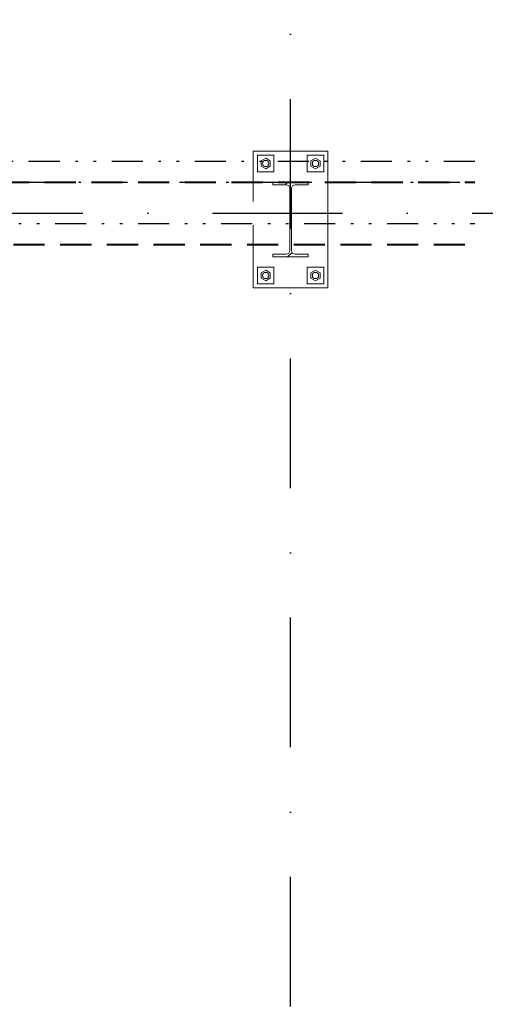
# Model space of a CAD drawing. Header units: millimetres. Extents: x -33711 to 544341, y -222428 to 596511.
# Tile 14 of 256: x 300840 to 303083, y -165836 to -161089. Entities that reach past the tile are written whole.
import ezdxf

# ---------------------------------------------------------------- set-up
doc = ezdxf.new("R2010")
doc.units = ezdxf.units.MM
for name, pattern in [('DASHDOT', [0.5, 0.25, -0.125, 0, -0.125]), ('DASHED', [4.5, 3, -1.5]), ('DIVIDE', [8, 3, -1.5, 0.25, -1.5, 0.25, -1.5]), ('XKITLINE00', [0])]:
    doc.linetypes.add(name, pattern=pattern)
doc.layers.add('IN_C_CERCHOVANA', color=7, linetype='DIVIDE')
doc.layers.add('IN_C_OSA', color=6, linetype='DASHDOT')
doc.layers.add('IN_NS_TLUSTA', color=1, linetype='Continuous', lineweight=40)
doc.layers.add('Položka', color=2, linetype='Continuous', lineweight=0)

msp = doc.modelspace()

# ---------------------------------------------------------------- linework, layer by layer
at = {"layer": 'IN_C_CERCHOVANA', "ltscale": 50}
for points in [[(303033.44218, -161772.58716), (295910.47666, -161772.58716), (295910.47666, -176962.58716)], [(296010.47666, -176962.58715), (296010.47666, -161872.58716), (303033.44218, -161872.58716)], [(296210.47666, -176962.58715), (296210.47666, -162072.58716), (303033.44218, -162072.58716)]]:
    msp.add_lwpolyline(points, dxfattribs=at)
at = {"layer": 'IN_C_OSA', "color": 4, "ltscale": 2500}
for p, q in [((302145.47557, -184598.75097), (302145.47557, -159329.95024)), ((295519.51551, -162022.58628), (356092.68823, -162022.58628))]:
    msp.add_line(p, q, dxfattribs=at)
at = {"layer": 'IN_NS_TLUSTA', "color": 8, "linetype": 'DASHED', "ltscale": 50}
for points in [[(296010.47666, -176962.58715), (296010.47666, -161872.58716), (303033.44218, -161872.58716)], [(296310.47666, -176962.58715), (296310.47666, -162172.58716), (303033.44218, -162172.58716)]]:
    msp.add_lwpolyline(points, dxfattribs=at)
at = {"layer": 'Položka', "linetype": 'XKITLINE00', "lineweight": 0}
for p, q in [((301965.47557, -161722.58628), (302325.47557, -161722.58628)), ((301965.47557, -161965.43628), (301965.47557, -161722.58628)), ((302325.47557, -161722.58628), (302325.47557, -162382.58628)), ((301985.47557, -161822.58628), (301985.47557, -161742.58628)), ((301985.47557, -161742.58628), (302065.47557, -161742.58628)), ((302003.45687, -161769.87378), (302025.47557, -161757.16128)), ((302003.45687, -161795.29878), (302003.45687, -161769.87378)), ((302025.47557, -161757.16128), (302047.49426, -161769.87378)), ((302047.49426, -161769.87378), (302047.49426, -161795.29878)), ((302065.47557, -161742.58628), (302065.47557, -161822.58628)), ((302225.47557, -161822.58628), (302225.47557, -161742.58628)), ((302225.47557, -161742.58628), (302305.47557, -161742.58628)), ((302243.45687, -161769.87378), (302265.47557, -161757.16128)), ((302243.45687, -161795.29878), (302243.45687, -161769.87378)), ((302265.47557, -161757.16128), (302287.49426, -161769.87378)), ((302287.49426, -161769.87378), (302287.49426, -161795.29878)), ((302305.47557, -161742.58628), (302305.47557, -161822.58628)), ((302065.47557, -161822.58628), (301985.47557, -161822.58628)), ((302025.47557, -161808.01128), (302003.45687, -161795.29878)), ((302047.49426, -161795.29878), (302025.47557, -161808.01128)), ((302305.47557, -161822.58628), (302225.47557, -161822.58628)), ((302265.47557, -161808.01128), (302243.45687, -161795.29878)), ((302287.49426, -161795.29878), (302265.47557, -161808.01128)), ((302060.47557, -161885.28628), (302060.47557, -161872.58628)), ((302060.47557, -161872.58628), (302230.47557, -161872.58628)), ((302060.47557, -161885.28628), (302060.47557, -161872.58628)), ((302060.47557, -161872.58628), (302230.47557, -161872.58628)), ((302131.99513, -161872.58628), (302119.29513, -161885.28628)), ((302230.47557, -161872.58628), (302230.47557, -161885.28628)), ((302230.47557, -161872.58628), (302230.47557, -161885.28628)), ((302123.47557, -161885.28628), (302060.47557, -161885.28628)), ((302123.47557, -161885.28628), (302060.47557, -161885.28628)), ((302130.36387, -161886.65645), (302123.47557, -161885.28628)), ((302130.36387, -161886.65645), (302123.47557, -161885.28628)), ((302141.47557, -161903.28628), (302140.1054, -161896.39798)), ((302141.47557, -161903.28628), (302140.1054, -161896.39798)), ((302141.47557, -162201.88628), (302141.47557, -161903.28628)), ((302141.47557, -162201.88628), (302141.47557, -161903.28628)), ((302150.84574, -161896.39798), (302149.47557, -161903.28628)), ((302150.84574, -161896.39798), (302149.47557, -161903.28628)), ((302149.47557, -162201.88628), (302149.47557, -161903.28628)), ((302149.47557, -162201.88628), (302149.47557, -161903.28628)), ((302167.47557, -161885.28628), (302160.58726, -161886.65645)), ((302167.47557, -161885.28628), (302160.58726, -161886.65645)), ((302230.47557, -161885.28628), (302167.47557, -161885.28628)), ((302230.47557, -161885.28628), (302167.47557, -161885.28628)), ((301965.47557, -162382.58628), (301965.47557, -162079.73628)), ((302140.1054, -162208.77458), (302141.47557, -162201.88628)), ((302140.1054, -162208.77458), (302141.47557, -162201.88628)), ((302149.47557, -162201.88628), (302150.84574, -162208.77458)), ((302149.47557, -162201.88628), (302150.84574, -162208.77458)), ((302060.47557, -162232.58628), (302060.47557, -162219.88628)), ((302060.47557, -162219.88628), (302123.47557, -162219.88628)), ((302060.47557, -162232.58628), (302060.47557, -162219.88628)), ((302060.47557, -162219.88628), (302123.47557, -162219.88628)), ((302230.47557, -162232.58628), (302060.47557, -162232.58628)), ((302230.47557, -162232.58628), (302060.47557, -162232.58628)), ((302123.47557, -162219.88628), (302130.36387, -162218.51611)), ((302123.47557, -162219.88628), (302130.36387, -162218.51611)), ((302152.51654, -162211.27511), (302131.20537, -162232.58628)), ((302160.58726, -162218.51611), (302167.47557, -162219.88628)), ((302160.58726, -162218.51611), (302167.47557, -162219.88628)), ((302167.47557, -162219.88628), (302230.47557, -162219.88628)), ((302167.47557, -162219.88628), (302230.47557, -162219.88628)), ((302230.47557, -162219.88628), (302230.47557, -162232.58628)), ((302230.47557, -162219.88628), (302230.47557, -162232.58628)), ((301985.47557, -162362.58628), (301985.47557, -162282.58628)), ((301985.47557, -162282.58628), (302065.47557, -162282.58628)), ((302003.45687, -162309.87378), (302025.47557, -162297.16128)), ((302025.47557, -162297.16128), (302047.49426, -162309.87378)), ((302065.47557, -162282.58628), (302065.47557, -162362.58628)), ((302225.47557, -162362.58628), (302225.47557, -162282.58628)), ((302225.47557, -162282.58628), (302305.47557, -162282.58628)), ((302243.45687, -162309.87378), (302265.47557, -162297.16128)), ((302265.47557, -162297.16128), (302287.49426, -162309.87378)), ((302305.47557, -162282.58628), (302305.47557, -162362.58628)), ((302003.45687, -162335.29878), (302003.45687, -162309.87378)), ((302025.47557, -162348.01128), (302003.45687, -162335.29878)), ((302047.49426, -162335.29878), (302025.47557, -162348.01128)), ((302047.49426, -162309.87378), (302047.49426, -162335.29878)), ((302243.45687, -162335.29878), (302243.45687, -162309.87378)), ((302265.47557, -162348.01128), (302243.45687, -162335.29878)), ((302287.49426, -162335.29878), (302265.47557, -162348.01128)), ((302287.49426, -162309.87378), (302287.49426, -162335.29878)), ((301965.47557, -162382.58628), (302325.47557, -162382.58628)), ((302065.47557, -162362.58628), (301985.47557, -162362.58628)), ((302305.47557, -162362.58628), (302225.47557, -162362.58628))]:
    msp.add_line(p, q, dxfattribs=at)
for centre, radius, start, end in [((302025.47557, -161782.58628), 15, 0, 180), ((302265.47557, -161782.58628), 15, 0, 180), ((302025.47557, -161782.58628), 15, 180, 0), ((302265.47557, -161782.58628), 15, 180, 0), ((302123.47557, -161903.28628), 18, 22.5, 67.5), ((302123.47557, -161903.28628), 18, 22.5, 67.5), ((302167.47557, -161903.28628), 18, 112.5, 157.5), ((302167.47557, -161903.28628), 18, 112.5, 157.5), ((302123.47557, -162201.88628), 18, 292.5, 337.5), ((302123.47557, -162201.88628), 18, 292.5, 337.5), ((302167.47557, -162201.88628), 18, 202.5, 247.5), ((302167.47557, -162201.88628), 18, 202.5, 247.5), ((302025.47557, -162322.58628), 15, 0, 180), ((302025.47557, -162322.58628), 15, 180, 0), ((302265.47557, -162322.58628), 15, 0, 180), ((302265.47557, -162322.58628), 15, 180, 0)]:
    msp.add_arc(centre, radius, start, end, dxfattribs=at)

doc.saveas('drawing.dxf')
